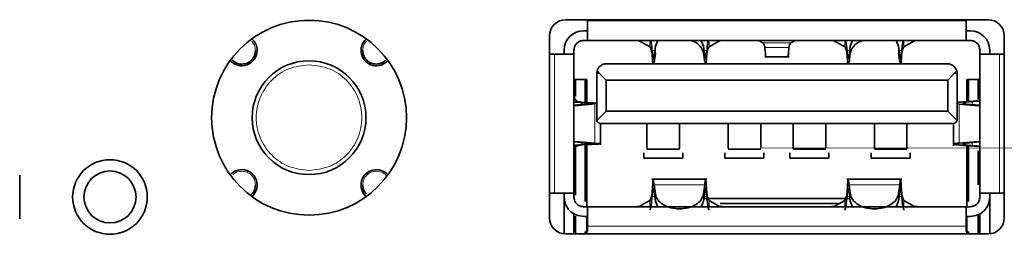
# Model space of a CAD drawing. Header units: millimetres. Extents: x 0 to 1118, y 0 to 864.
# Tile 43 of 85: x 382.49 to 392.6, y 218.96 to 221.17. Entities that reach past the tile are written whole.
import ezdxf

# ---------------------------------------------------------------- set-up
doc = ezdxf.new("R2010")
doc.units = ezdxf.units.MM

msp = doc.modelspace()

# ---------------------------------------------------------------- linework, layer by layer
at = {"color": 7, "linetype": 'Continuous', "lineweight": 35}
for p, q in [((392.431, 221.166), (388.098, 221.166)), ((388.321, 221.166), (388.321, 221.153)), ((392.208, 221.153), (392.208, 221.166)), ((385.507, 221.159), (385.421, 221.159)), ((387.931, 220.999), (387.931, 219.133)), ((388.281, 221.053), (388.321, 221.053)), ((392.208, 221.053), (392.248, 221.053)), ((392.598, 219.133), (392.598, 220.999)), ((388.281, 220.953), (388.321, 220.953)), ((392.208, 220.953), (388.321, 220.953)), ((388.852, 220.953), (388.852, 220.95)), ((388.961, 220.888), (388.852, 220.95)), ((389.005, 220.801), (389.017, 220.894)), ((389.017, 220.894), (389.041, 220.953)), ((389.488, 220.953), (389.512, 220.894)), ((389.512, 220.894), (389.525, 220.801)), ((389.568, 220.888), (389.677, 220.95)), ((389.677, 220.95), (389.677, 220.953)), ((390.852, 220.953), (390.852, 220.95)), ((390.961, 220.888), (390.852, 220.95)), ((391.005, 220.801), (391.017, 220.894)), ((391.017, 220.894), (391.041, 220.953)), ((391.488, 220.953), (391.512, 220.894)), ((391.512, 220.894), (391.525, 220.801)), ((391.568, 220.888), (391.677, 220.95)), ((392.208, 220.953), (392.248, 220.953)), ((387.981, 220.813), (387.931, 220.813)), ((388.081, 220.853), (388.081, 220.813)), ((388.181, 220.853), (388.181, 220.813)), ((388.181, 220.813), (388.181, 219.386)), ((389.005, 220.727), (389.017, 220.821)), ((389.512, 220.821), (389.525, 220.727)), ((390.139, 220.786), (390.39, 220.786)), ((391.005, 220.727), (391.017, 220.821)), ((391.512, 220.821), (391.525, 220.727)), ((392.348, 220.813), (392.348, 220.853)), ((392.348, 219.386), (392.348, 220.813)), ((392.448, 220.813), (392.448, 220.853)), ((392.598, 220.813), (392.548, 220.813)), ((388.515, 220.713), (392.015, 220.713)), ((388.415, 220.613), (388.415, 220.143)), ((388.419, 220.642), (388.444, 220.613)), ((388.511, 220.546), (388.444, 220.613)), ((392.085, 220.613), (392.018, 220.546)), ((392.085, 220.613), (392.11, 220.642)), ((392.115, 220.613), (392.115, 220.143)), ((388.315, 220.553), (388.181, 220.553)), ((388.198, 220.378), (388.198, 220.553)), ((388.298, 220.553), (388.298, 220.315)), ((388.315, 220.553), (388.315, 220.314)), ((388.511, 220.546), (388.511, 220.226)), ((388.511, 220.546), (392.018, 220.546)), ((392.018, 220.226), (392.018, 220.546)), ((392.348, 220.553), (392.215, 220.553)), ((392.215, 220.325), (392.215, 220.553)), ((392.231, 220.326), (392.231, 220.553)), ((392.331, 220.553), (392.331, 220.348)), ((388.181, 220.376), (388.181, 220.379)), ((392.348, 220.379), (392.348, 220.376)), ((388.323, 220.301), (388.181, 220.288)), ((388.199, 220.283), (388.396, 220.301)), ((392.115, 220.302), (392.133, 220.3)), ((392.133, 220.3), (392.33, 220.283)), ((392.348, 220.288), (392.206, 220.3)), ((388.416, 220.131), (388.511, 220.226)), ((388.511, 220.226), (392.018, 220.226)), ((392.018, 220.226), (392.113, 220.131)), ((388.455, 219.882), (388.455, 220.099)), ((388.458, 220.099), (392.071, 220.099)), ((392.075, 220.099), (392.075, 219.872)), ((388.181, 219.911), (388.323, 219.898)), ((388.198, 219.365), (388.198, 219.869)), ((388.199, 219.916), (388.396, 219.898)), ((388.298, 219.883), (388.298, 219.299)), ((388.315, 219.884), (388.315, 219.246)), ((392.33, 219.916), (392.133, 219.899)), ((392.348, 219.911), (392.206, 219.899)), ((392.215, 219.246), (392.215, 219.874)), ((392.231, 219.299), (392.231, 219.873)), ((388.181, 219.819), (388.181, 219.823)), ((388.898, 219.746), (388.898, 219.798)), ((388.931, 219.836), (389.265, 219.836)), ((389.298, 219.798), (389.298, 219.746)), ((389.731, 219.746), (389.731, 219.798)), ((389.765, 219.836), (390.098, 219.836)), ((390.131, 219.798), (390.131, 219.746)), ((390.398, 219.746), (390.398, 219.798)), ((390.431, 219.836), (390.765, 219.836)), ((390.798, 219.798), (390.798, 219.746)), ((391.231, 219.746), (391.231, 219.798)), ((391.265, 219.836), (391.598, 219.836)), ((391.631, 219.798), (391.631, 219.746)), ((392.331, 219.821), (392.331, 219.472)), ((392.348, 219.823), (392.348, 219.819)), ((389.298, 219.746), (388.898, 219.746)), ((390.131, 219.746), (389.731, 219.746)), ((390.798, 219.746), (390.398, 219.746)), ((391.631, 219.746), (391.231, 219.746)), ((382.495, 219.121), (382.495, 219.571)), ((389.547, 219.529), (388.982, 219.529)), ((389.005, 219.471), (389.017, 219.377)), ((389.512, 219.377), (389.525, 219.471)), ((391.547, 219.529), (390.982, 219.529)), ((391.005, 219.471), (391.017, 219.377)), ((391.512, 219.377), (391.525, 219.471)), ((387.931, 219.386), (387.981, 219.386)), ((388.081, 219.386), (388.081, 219.346)), ((388.081, 219.346), (388.081, 218.967)), ((388.181, 219.346), (388.181, 219.386)), ((389.005, 219.398), (389.017, 219.304)), ((389.512, 219.304), (389.525, 219.398)), ((391.005, 219.398), (391.017, 219.304)), ((391.512, 219.304), (391.525, 219.398)), ((392.348, 219.386), (392.348, 219.346)), ((392.448, 219.386), (392.448, 219.346)), ((392.448, 219.346), (392.448, 218.967)), ((392.548, 219.386), (392.598, 219.386)), ((388.321, 219.246), (388.281, 219.246)), ((388.321, 219.246), (392.208, 219.246)), ((388.719, 219.25), (388.719, 219.246)), ((388.852, 219.249), (388.961, 219.311)), ((388.852, 219.249), (388.852, 219.246)), ((389.017, 219.304), (389.041, 219.246)), ((389.488, 219.246), (389.512, 219.304)), ((389.515, 219.329), (391.014, 219.329)), ((389.568, 219.311), (389.677, 219.249)), ((389.677, 219.246), (389.677, 219.249)), ((389.683, 219.279), (390.905, 219.279)), ((389.81, 219.246), (389.81, 219.25)), ((390.719, 219.25), (390.719, 219.246)), ((390.852, 219.249), (390.961, 219.311)), ((390.852, 219.246), (390.852, 219.249)), ((391.017, 219.304), (391.041, 219.246)), ((391.488, 219.246), (391.512, 219.304)), ((391.568, 219.311), (391.677, 219.249)), ((392.248, 219.246), (392.208, 219.246)), ((388.181, 218.966), (388.181, 219.177)), ((388.198, 218.966), (388.198, 219.149)), ((388.281, 219.146), (388.321, 219.146)), ((388.315, 219.146), (388.315, 218.966)), ((392.208, 219.146), (392.248, 219.146)), ((392.215, 218.966), (392.215, 219.146)), ((392.331, 219.166), (392.331, 218.966)), ((392.348, 219.177), (392.348, 218.966)), ((388.181, 219.106), (388.198, 219.106)), ((388.321, 219.046), (388.321, 218.991)), ((392.208, 218.991), (392.208, 219.046)), ((392.331, 219.106), (392.348, 219.106)), ((388.098, 218.966), (392.431, 218.966)), ((388.298, 218.993), (388.298, 218.966)), ((392.231, 218.966), (392.231, 218.993))]:
    msp.add_line(p, q, dxfattribs=at)
at = {"color": 7, "linetype": 'Continuous', "lineweight": 18}
for p, q in [((392.208, 221.153), (388.321, 221.153)), ((388.961, 220.953), (388.961, 220.888)), ((389.017, 220.894), (389.017, 220.821)), ((389.512, 220.894), (389.512, 220.821)), ((389.568, 220.953), (389.568, 220.888)), ((390.121, 220.927), (390.408, 220.927)), ((390.388, 220.881), (390.141, 220.881)), ((390.961, 220.953), (390.961, 220.888)), ((391.017, 220.894), (391.017, 220.821)), ((391.512, 220.894), (391.512, 220.821)), ((391.568, 220.953), (391.568, 220.888)), ((391.677, 220.95), (391.677, 220.953)), ((387.981, 220.813), (387.981, 219.386)), ((388.983, 220.817), (388.983, 220.849)), ((388.983, 220.849), (389.011, 220.849)), ((389.005, 220.727), (389.005, 220.801)), ((389.518, 220.849), (389.546, 220.849)), ((389.525, 220.801), (389.525, 220.727)), ((389.546, 220.849), (389.546, 220.817)), ((390.983, 220.817), (390.983, 220.849)), ((390.983, 220.849), (391.011, 220.849)), ((391.005, 220.727), (391.005, 220.801)), ((391.518, 220.849), (391.546, 220.849)), ((391.525, 220.801), (391.525, 220.727)), ((391.546, 220.849), (391.546, 220.817)), ((392.548, 219.386), (392.548, 220.813)), ((388.444, 220.613), (388.415, 220.613)), ((392.085, 220.613), (392.115, 220.613)), ((388.181, 220.283), (388.199, 220.283)), ((388.284, 220.316), (388.262, 220.316)), ((388.262, 220.295), (388.262, 220.316)), ((388.323, 220.301), (388.396, 220.301)), ((388.396, 220.301), (388.396, 219.898)), ((392.133, 219.899), (392.133, 220.3)), ((392.133, 220.3), (392.206, 220.3)), ((392.267, 220.327), (392.245, 220.327)), ((392.267, 220.327), (392.267, 220.295)), ((392.33, 220.283), (392.348, 220.283)), ((388.181, 219.916), (388.199, 219.916)), ((388.262, 219.883), (388.262, 219.903)), ((388.284, 219.883), (388.262, 219.883)), ((388.396, 219.898), (388.323, 219.898)), ((392.206, 219.899), (392.133, 219.899)), ((392.267, 219.872), (392.245, 219.872)), ((392.267, 219.904), (392.267, 219.872)), ((392.33, 219.916), (392.348, 219.916)), ((389.005, 219.471), (389.525, 219.471)), ((389.005, 219.398), (389.005, 219.471)), ((389.525, 219.471), (389.525, 219.398)), ((391.005, 219.471), (391.525, 219.471)), ((391.005, 219.398), (391.005, 219.471)), ((391.525, 219.471), (391.525, 219.398)), ((388.983, 219.35), (388.983, 219.382)), ((389.011, 219.35), (388.983, 219.35)), ((389.017, 219.377), (389.017, 219.304)), ((389.512, 219.377), (389.512, 219.304)), ((389.546, 219.35), (389.518, 219.35)), ((389.546, 219.382), (389.546, 219.35)), ((390.983, 219.35), (390.983, 219.382)), ((391.011, 219.35), (390.983, 219.35)), ((391.017, 219.377), (391.017, 219.304)), ((391.512, 219.377), (391.512, 219.304)), ((391.546, 219.35), (391.518, 219.35)), ((391.546, 219.382), (391.546, 219.35)), ((388.961, 219.311), (388.961, 219.246)), ((389.568, 219.311), (389.568, 219.246)), ((390.961, 219.311), (390.961, 219.246)), ((391.568, 219.311), (391.568, 219.246)), ((391.677, 219.246), (391.677, 219.249)), ((388.321, 219.046), (392.208, 219.046))]:
    msp.add_line(p, q, dxfattribs=at)
at = {"color": 7, "linetype": 'Continuous', "lineweight": 35}
for centre, radius in [((385.464, 220.16), 1), ((385.464, 220.16), 0.584), ((383.421, 219.346), 0.383), ((383.421, 219.346), 0.267)]:
    msp.add_circle(centre, radius, dxfattribs=at)
for centre, radius, start, end in [((388.098, 220.999), 0.167, 90, 180), ((392.431, 220.999), 0.167, 0, 90), ((384.774, 220.85), 0.157, 0, 49.3475), ((386.154, 220.85), 0.157, 130.6525, 319.3475), ((388.281, 220.853), 0.2, 90, 180), ((392.248, 220.853), 0.2, 0, 90), ((384.774, 220.85), 0.157, 220.6525, 0), ((388.515, 220.613), 0.1, 162.8075, 180), ((392.015, 220.613), 0.1, 360, 17.1925), ((384.774, 219.47), 0.157, 0, 139.3475), ((386.154, 219.47), 0.157, 40.6525, 229.3475), ((384.774, 219.47), 0.157, 310.6525, 0), ((388.098, 219.133), 0.167, 180, 270), ((392.431, 219.133), 0.167, 270, 0)]:
    msp.add_arc(centre, radius, start, end, dxfattribs=at)
for points in [[(388.321, 221.153), (388.321, 221.126), (388.321, 221.074), (388.321, 221.008), (388.321, 220.962), (388.321, 220.956), (388.321, 220.953)], [(392.208, 220.953), (392.208, 220.956), (392.208, 220.962), (392.208, 221.008), (392.208, 221.074), (392.208, 221.126), (392.208, 221.153)], [(388.181, 220.853), (388.183, 220.866), (388.186, 220.892), (388.209, 220.925), (388.242, 220.948), (388.268, 220.951), (388.281, 220.953)], [(392.248, 220.953), (392.261, 220.951), (392.287, 220.948), (392.32, 220.925), (392.343, 220.892), (392.346, 220.866), (392.348, 220.853)], [(388.181, 220.813), (388.178, 220.813), (388.172, 220.813), (388.126, 220.813), (388.06, 220.813), (388.007, 220.813), (387.981, 220.813)], [(389.005, 220.801), (389.004, 220.794), (389.002, 220.782), (388.999, 220.772), (388.996, 220.768), (388.994, 220.772), (388.991, 220.782), (388.988, 220.8), (388.986, 220.822), (388.984, 220.84), (388.983, 220.849)], [(389.546, 220.849), (389.545, 220.84), (389.543, 220.822), (389.541, 220.8), (389.538, 220.782), (389.535, 220.772), (389.533, 220.768), (389.53, 220.772), (389.527, 220.782), (389.525, 220.794), (389.525, 220.801)], [(391.005, 220.801), (391.004, 220.794), (391.002, 220.782), (390.999, 220.772), (390.996, 220.768), (390.994, 220.772), (390.991, 220.782), (390.988, 220.8), (390.986, 220.822), (390.984, 220.84), (390.983, 220.849)], [(391.546, 220.849), (391.545, 220.84), (391.543, 220.822), (391.541, 220.8), (391.538, 220.782), (391.535, 220.772), (391.533, 220.768), (391.53, 220.772), (391.527, 220.782), (391.525, 220.794), (391.525, 220.801)], [(392.548, 220.813), (392.522, 220.813), (392.469, 220.813), (392.403, 220.813), (392.357, 220.813), (392.351, 220.813), (392.348, 220.813)], [(388.262, 220.316), (388.272, 220.315), (388.292, 220.314), (388.318, 220.312), (388.337, 220.31), (388.351, 220.308), (388.356, 220.307), (388.353, 220.305), (388.342, 220.303), (388.329, 220.302), (388.323, 220.301)], [(392.245, 220.327), (392.219, 220.325), (392.168, 220.322), (392.132, 220.319), (392.115, 220.317)], [(392.323, 220.334), (392.322, 220.334), (392.319, 220.333), (392.301, 220.331), (392.276, 220.329), (392.255, 220.327), (392.245, 220.327)], [(388.323, 219.898), (388.329, 219.897), (388.342, 219.896), (388.353, 219.894), (388.356, 219.892), (388.351, 219.89), (388.337, 219.888), (388.318, 219.886), (388.292, 219.885), (388.272, 219.883), (388.262, 219.883)], [(392.245, 219.872), (392.226, 219.873), (392.19, 219.875), (392.143, 219.879), (392.106, 219.882), (392.082, 219.885), (392.072, 219.889), (392.078, 219.892), (392.097, 219.895), (392.121, 219.898), (392.133, 219.899)], [(392.245, 219.872), (392.255, 219.871), (392.276, 219.87), (392.301, 219.868), (392.319, 219.866), (392.322, 219.865), (392.323, 219.864)], [(387.981, 219.386), (388.007, 219.386), (388.06, 219.386), (388.126, 219.386), (388.172, 219.386), (388.178, 219.386), (388.181, 219.386)], [(388.281, 219.146), (388.255, 219.149), (388.203, 219.155), (388.136, 219.201), (388.09, 219.267), (388.084, 219.32), (388.081, 219.346)], [(388.281, 219.246), (388.268, 219.248), (388.242, 219.251), (388.209, 219.274), (388.186, 219.307), (388.183, 219.333), (388.181, 219.346)], [(388.983, 219.35), (388.981, 219.331), (388.978, 219.294), (388.972, 219.25), (388.966, 219.22), (388.963, 219.214), (388.961, 219.211)], [(388.983, 219.35), (388.984, 219.359), (388.986, 219.377), (388.988, 219.399), (388.991, 219.416), (388.994, 219.427), (388.996, 219.431), (388.999, 219.427), (389.002, 219.416), (389.004, 219.404), (389.005, 219.398)], [(389.017, 219.377), (389.023, 219.357), (389.035, 219.316), (389.094, 219.265), (389.173, 219.231), (389.265, 219.22), (389.356, 219.231), (389.435, 219.265), (389.494, 219.316), (389.506, 219.357), (389.512, 219.377)], [(389.525, 219.398), (389.525, 219.404), (389.527, 219.416), (389.53, 219.427), (389.533, 219.431), (389.535, 219.427), (389.538, 219.416), (389.541, 219.399), (389.543, 219.377), (389.545, 219.359), (389.546, 219.35)], [(389.568, 219.211), (389.566, 219.214), (389.563, 219.22), (389.557, 219.25), (389.551, 219.294), (389.548, 219.331), (389.546, 219.35)], [(390.983, 219.35), (390.981, 219.331), (390.978, 219.294), (390.972, 219.25), (390.966, 219.22), (390.963, 219.214), (390.961, 219.211)], [(390.983, 219.35), (390.984, 219.359), (390.986, 219.377), (390.988, 219.399), (390.991, 219.416), (390.994, 219.427), (390.996, 219.431), (390.999, 219.427), (391.002, 219.416), (391.004, 219.404), (391.005, 219.398)], [(391.017, 219.377), (391.023, 219.357), (391.035, 219.316), (391.094, 219.265), (391.173, 219.231), (391.265, 219.22), (391.356, 219.231), (391.435, 219.265), (391.494, 219.316), (391.506, 219.357), (391.512, 219.377)], [(391.525, 219.398), (391.525, 219.404), (391.527, 219.416), (391.53, 219.427), (391.533, 219.431), (391.535, 219.427), (391.538, 219.416), (391.541, 219.399), (391.543, 219.377), (391.545, 219.359), (391.546, 219.35)], [(391.568, 219.211), (391.566, 219.214), (391.563, 219.22), (391.557, 219.25), (391.551, 219.294), (391.548, 219.331), (391.546, 219.35)], [(392.348, 219.346), (392.346, 219.333), (392.343, 219.307), (392.32, 219.274), (392.287, 219.251), (392.261, 219.248), (392.248, 219.246)], [(392.448, 219.346), (392.445, 219.32), (392.439, 219.267), (392.393, 219.201), (392.326, 219.155), (392.274, 219.149), (392.248, 219.146)], [(392.348, 219.386), (392.351, 219.386), (392.357, 219.386), (392.403, 219.386), (392.469, 219.386), (392.522, 219.386), (392.548, 219.386)], [(388.321, 219.246), (388.321, 219.243), (388.321, 219.237), (388.321, 219.191), (388.321, 219.125), (388.321, 219.072), (388.321, 219.046)], [(392.208, 219.046), (392.208, 219.072), (392.208, 219.125), (392.208, 219.191), (392.208, 219.237), (392.208, 219.243), (392.208, 219.246)]]:
    msp.add_open_spline(points, degree=3, dxfattribs=at)
at = {"color": 7, "linetype": 'Continuous', "lineweight": 18}
for points, knots in [([(384.913, 220.85), (384.912, 220.869), (384.908, 220.904), (384.886, 220.932), (384.876, 220.944)], [0, 0, 0, 0, 0.527871, 1, 1, 1, 1]), ([(386.053, 220.947), (386.042, 220.933), (386.02, 220.905), (386.016, 220.869), (386.014, 220.85)], [0, 0, 0, 0, 0.485369, 1, 1, 1, 1]), ([(384.913, 219.47), (384.911, 219.489), (384.907, 219.525), (384.875, 219.572), (384.829, 219.603), (384.774, 219.613), (384.72, 219.604), (384.693, 219.582), (384.68, 219.572)], [0, 0, 0, 0, 0.169564, 0.33913, 0.508695, 0.67826, 0.847825, 1, 1, 1, 1]), ([(386.258, 219.561), (386.256, 219.564), (386.245, 219.582), (386.208, 219.602), (386.154, 219.614), (386.099, 219.603), (386.053, 219.572), (386.02, 219.525), (386.016, 219.489), (386.014, 219.47)], [0, 0, 0, 0, 0.028438, 0.190365, 0.352292, 0.51422, 0.676147, 0.838074, 1, 1, 1, 1])]:
    msp.add_open_spline(points, degree=3, knots=knots, dxfattribs=at)
at = {"color": 7, "linetype": 'Continuous', "lineweight": 35}
for points, knots in [([(388.786, 220.953), (388.793, 220.953), (388.807, 220.953), (388.828, 220.952), (388.842, 220.951), (388.85, 220.95), (388.851, 220.95), (388.852, 220.95)], [0, 0, 0, 0, 0.2027946, 0.4368162, 0.7019895, 0.8470507, 1, 1, 1, 1]), ([(388.961, 220.888), (388.962, 220.886), (388.965, 220.884), (388.972, 220.868), (388.979, 220.844), (388.982, 220.825), (388.983, 220.817)], [0, 0, 0, 0, 0.207068, 0.499114, 0.792484, 1, 1, 1, 1]), ([(388.971, 220.953), (388.971, 220.948), (388.974, 220.933), (388.979, 220.894), (388.982, 220.861), (388.983, 220.849)], [0, 0, 0, 0, 0.207573, 0.709448, 1, 1, 1, 1]), ([(389.38, 220.953), (389.398, 220.946), (389.443, 220.93), (389.493, 220.883), (389.506, 220.842), (389.512, 220.821)], [0, 0, 0, 0, 0.249315, 0.624658, 1, 1, 1, 1]), ([(389.546, 220.849), (389.548, 220.869), (389.552, 220.91), (389.556, 220.938), (389.558, 220.953)], [0, 0, 0, 0, 0.4927948, 1, 1, 1, 1]), ([(389.546, 220.817), (389.547, 220.825), (389.55, 220.844), (389.557, 220.868), (389.564, 220.884), (389.567, 220.886), (389.568, 220.888)], [0, 0, 0, 0, 0.207516, 0.500886, 0.792932, 1, 1, 1, 1]), ([(389.677, 220.95), (389.678, 220.95), (389.679, 220.95), (389.687, 220.951), (389.701, 220.952), (389.722, 220.953), (389.736, 220.953), (389.743, 220.953)], [0, 0, 0, 0, 0.152886, 0.297902, 0.56304, 0.797097, 1, 1, 1, 1]), ([(390.07, 220.953), (390.077, 220.95), (390.089, 220.946), (390.106, 220.935), (390.116, 220.929), (390.121, 220.927)], [0, 0, 0, 0, 0.419293, 0.709647, 1, 1, 1, 1]), ([(390.141, 220.881), (390.14, 220.886), (390.137, 220.899), (390.131, 220.914), (390.124, 220.924), (390.122, 220.926), (390.121, 220.927)], [0, 0, 0, 0, 0.206013, 0.498903, 0.794012, 1, 1, 1, 1]), ([(390.15, 220.788), (390.15, 220.787), (390.149, 220.786), (390.148, 220.8), (390.146, 220.829), (390.142, 220.861), (390.141, 220.881)], [0, 0, 0, 0, 0.129258, 0.403102, 0.639777, 1, 1, 1, 1]), ([(390.388, 220.881), (390.387, 220.861), (390.383, 220.829), (390.381, 220.8), (390.38, 220.786), (390.379, 220.787), (390.379, 220.788)], [0, 0, 0, 0, 0.360223, 0.596897, 0.870742, 1, 1, 1, 1]), ([(390.408, 220.927), (390.407, 220.926), (390.405, 220.924), (390.398, 220.914), (390.392, 220.899), (390.389, 220.886), (390.388, 220.881)], [0, 0, 0, 0, 0.205988, 0.501097, 0.793987, 1, 1, 1, 1]), ([(390.459, 220.953), (390.452, 220.95), (390.44, 220.946), (390.423, 220.935), (390.413, 220.929), (390.408, 220.927)], [0, 0, 0, 0, 0.419293, 0.709647, 1, 1, 1, 1]), ([(390.786, 220.953), (390.793, 220.953), (390.807, 220.953), (390.828, 220.952), (390.842, 220.951), (390.85, 220.95), (390.851, 220.95), (390.852, 220.95)], [0, 0, 0, 0, 0.202804, 0.436832, 0.702008, 0.847061, 1, 1, 1, 1]), ([(390.961, 220.888), (390.962, 220.886), (390.965, 220.884), (390.972, 220.868), (390.979, 220.844), (390.982, 220.825), (390.983, 220.817)], [0, 0, 0, 0, 0.207068, 0.499114, 0.792484, 1, 1, 1, 1]), ([(390.971, 220.953), (390.971, 220.948), (390.974, 220.933), (390.979, 220.894), (390.982, 220.861), (390.983, 220.849)], [0, 0, 0, 0, 0.207573, 0.709448, 1, 1, 1, 1]), ([(391.017, 220.821), (391.023, 220.842), (391.036, 220.883), (391.086, 220.93), (391.131, 220.946), (391.149, 220.953)], [0, 0, 0, 0, 0.375342, 0.750685, 1, 1, 1, 1]), ([(391.546, 220.849), (391.548, 220.869), (391.552, 220.91), (391.556, 220.938), (391.558, 220.953)], [0, 0, 0, 0, 0.4927948, 1, 1, 1, 1]), ([(391.546, 220.817), (391.547, 220.825), (391.55, 220.844), (391.557, 220.868), (391.564, 220.884), (391.567, 220.886), (391.568, 220.888)], [0, 0, 0, 0, 0.207516, 0.500886, 0.792932, 1, 1, 1, 1]), ([(391.677, 220.95), (391.678, 220.95), (391.682, 220.951), (391.697, 220.952), (391.718, 220.953), (391.734, 220.953), (391.742, 220.953)], [0, 0, 0, 0, 0.254164, 0.506731, 0.751309, 1, 1, 1, 1]), ([(384.675, 220.752), (384.69, 220.74), (384.718, 220.717), (384.774, 220.707), (384.829, 220.718), (384.875, 220.749), (384.907, 220.796), (384.911, 220.832), (384.913, 220.85)], [0, 0, 0, 0, 0.165968, 0.332775, 0.499581, 0.666388, 0.833195, 1, 1, 1, 1]), ([(386.014, 220.85), (386.016, 220.832), (386.02, 220.796), (386.053, 220.749), (386.099, 220.718), (386.154, 220.707), (386.208, 220.717), (386.235, 220.739), (386.249, 220.749)], [0, 0, 0, 0, 0.169215, 0.33843, 0.507646, 0.676861, 0.846076, 1, 1, 1, 1]), ([(388.983, 220.817), (388.985, 220.798), (388.988, 220.758), (388.99, 220.728), (388.991, 220.713)], [0, 0, 0, 0, 0.462932, 1, 1, 1, 1]), ([(389.538, 220.713), (389.539, 220.728), (389.541, 220.758), (389.544, 220.798), (389.546, 220.817)], [0, 0, 0, 0, 0.537068, 1, 1, 1, 1]), ([(390.983, 220.817), (390.985, 220.798), (390.988, 220.758), (390.99, 220.728), (390.991, 220.713)], [0, 0, 0, 0, 0.4629324, 1, 1, 1, 1]), ([(391.538, 220.713), (391.539, 220.728), (391.541, 220.758), (391.544, 220.798), (391.546, 220.817)], [0, 0, 0, 0, 0.537068, 1, 1, 1, 1]), ([(388.515, 220.713), (388.511, 220.713), (388.503, 220.712), (388.49, 220.71), (388.469, 220.703), (388.436, 220.681), (388.426, 220.658), (388.419, 220.642)], [0, 0, 0, 0, 0.060576, 0.122851, 0.233808, 0.471502, 1, 1, 1, 1]), ([(392.015, 220.713), (392.02, 220.712), (392.033, 220.712), (392.05, 220.707), (392.067, 220.699), (392.094, 220.678), (392.103, 220.658), (392.11, 220.642)], [0, 0, 0, 0, 0.0964811, 0.2034251, 0.3271096, 0.4716472, 1, 1, 1, 1]), ([(388.181, 220.376), (388.184, 220.369), (388.19, 220.356), (388.2, 220.342), (388.205, 220.335), (388.206, 220.333), (388.206, 220.332), (388.206, 220.332), (388.206, 220.332), (388.206, 220.332), (388.206, 220.332), (388.206, 220.332), (388.206, 220.332)], [0, 0, 0, 0, 0.499943, 0.874731, 0.968556, 0.992075, 0.997987, 0.999481, 0.999862, 0.999962, 0.999988, 1, 1, 1, 1]), ([(388.181, 220.322), (388.188, 220.321), (388.21, 220.319), (388.241, 220.317), (388.262, 220.316)], [0, 0, 0, 0, 0.292955, 1, 1, 1, 1]), ([(388.284, 220.316), (388.275, 220.317), (388.254, 220.319), (388.227, 220.324), (388.21, 220.329), (388.207, 220.331), (388.206, 220.332)], [0, 0, 0, 0, 0.2083608, 0.5004013, 0.7920972, 1, 1, 1, 1]), ([(388.415, 220.31), (388.405, 220.31), (388.387, 220.311), (388.344, 220.313), (388.307, 220.315), (388.284, 220.316)], [0, 0, 0, 0, 0.284455, 0.546203, 1, 1, 1, 1]), ([(392.206, 220.3), (392.201, 220.3), (392.19, 220.302), (392.178, 220.305), (392.173, 220.309), (392.178, 220.313), (392.195, 220.318), (392.218, 220.322), (392.243, 220.325), (392.259, 220.326), (392.267, 220.327)], [0, 0, 0, 0, 0.093689, 0.208311, 0.343856, 0.500289, 0.656469, 0.791834, 0.906347, 1, 1, 1, 1]), ([(392.267, 220.327), (392.284, 220.328), (392.315, 220.329), (392.338, 220.33), (392.348, 220.33)], [0, 0, 0, 0, 0.583982, 1, 1, 1, 1]), ([(388.415, 220.143), (388.415, 220.141), (388.415, 220.137), (388.416, 220.133), (388.416, 220.131)], [0, 0, 0, 0, 0.489489, 1, 1, 1, 1]), ([(388.416, 220.131), (388.419, 220.124), (388.423, 220.115), (388.435, 220.106), (388.442, 220.102), (388.449, 220.1), (388.455, 220.1), (388.458, 220.099)], [0, 0, 0, 0, 0.529114, 0.671936, 0.793032, 0.899129, 1, 1, 1, 1]), ([(388.931, 220.099), (388.931, 220.043), (388.931, 219.931), (388.931, 219.844), (388.931, 219.845), (388.931, 219.846)], [0, 0, 0, 0, 0.379419, 0.758838, 1, 1, 1, 1]), ([(389.265, 219.846), (389.265, 219.845), (389.265, 219.844), (389.265, 219.931), (389.265, 220.043), (389.265, 220.099)], [0, 0, 0, 0, 0.241162, 0.620581, 1, 1, 1, 1]), ([(389.765, 220.099), (389.765, 220.043), (389.765, 219.931), (389.765, 219.844), (389.765, 219.845), (389.765, 219.846)], [0, 0, 0, 0, 0.379419, 0.758838, 1, 1, 1, 1]), ([(390.098, 219.846), (390.098, 219.845), (390.098, 219.844), (390.098, 219.931), (390.098, 220.043), (390.098, 220.099)], [0, 0, 0, 0, 0.241162, 0.620581, 1, 1, 1, 1]), ([(390.431, 220.099), (390.431, 220.043), (390.431, 219.931), (390.431, 219.844), (390.431, 219.845), (390.431, 219.846)], [0, 0, 0, 0, 0.379419, 0.758838, 1, 1, 1, 1]), ([(390.765, 219.846), (390.765, 219.845), (390.765, 219.844), (390.765, 219.931), (390.765, 220.043), (390.765, 220.099)], [0, 0, 0, 0, 0.241162, 0.620581, 1, 1, 1, 1]), ([(391.265, 220.099), (391.265, 220.043), (391.265, 219.931), (391.265, 219.844), (391.265, 219.845), (391.265, 219.846)], [0, 0, 0, 0, 0.379419, 0.758838, 1, 1, 1, 1]), ([(391.598, 219.846), (391.598, 219.845), (391.598, 219.844), (391.598, 219.931), (391.598, 220.043), (391.598, 220.099)], [0, 0, 0, 0, 0.241162, 0.620581, 1, 1, 1, 1]), ([(392.113, 220.131), (392.11, 220.124), (392.106, 220.115), (392.094, 220.106), (392.087, 220.102), (392.079, 220.1), (392.074, 220.099), (392.071, 220.099)], [0, 0, 0, 0, 0.529539, 0.67543, 0.799413, 0.905497, 1, 1, 1, 1]), ([(392.115, 220.143), (392.114, 220.141), (392.114, 220.137), (392.113, 220.133), (392.113, 220.131)], [0, 0, 0, 0, 0.486322, 1, 1, 1, 1]), ([(388.262, 219.883), (388.241, 219.881), (388.21, 219.879), (388.188, 219.878), (388.181, 219.877)], [0, 0, 0, 0, 0.707045, 1, 1, 1, 1]), ([(388.206, 219.867), (388.206, 219.867), (388.206, 219.867), (388.206, 219.867), (388.206, 219.867), (388.206, 219.866), (388.206, 219.866), (388.206, 219.866), (388.205, 219.864), (388.2, 219.857), (388.19, 219.843), (388.184, 219.83), (388.181, 219.823)], [0, 0, 0, 0, 0.000012, 0.000038, 0.000138, 0.000519, 0.002013, 0.007925, 0.031444, 0.125269, 0.500057, 1, 1, 1, 1]), ([(388.206, 219.867), (388.207, 219.867), (388.21, 219.869), (388.227, 219.875), (388.254, 219.88), (388.275, 219.882), (388.284, 219.883)], [0, 0, 0, 0, 0.207903, 0.499599, 0.791639, 1, 1, 1, 1]), ([(388.396, 219.898), (388.405, 219.897), (388.425, 219.895), (388.447, 219.893), (388.458, 219.892), (388.449, 219.89), (388.417, 219.889), (388.374, 219.887), (388.328, 219.885), (388.298, 219.883), (388.284, 219.883)], [0, 0, 0, 0, 0.093706, 0.20834, 0.343862, 0.500213, 0.656379, 0.791767, 0.906321, 1, 1, 1, 1]), ([(392.267, 219.872), (392.259, 219.873), (392.243, 219.874), (392.218, 219.877), (392.195, 219.881), (392.178, 219.885), (392.173, 219.89), (392.178, 219.894), (392.19, 219.897), (392.201, 219.898), (392.206, 219.899)], [0, 0, 0, 0, 0.093653, 0.208166, 0.343531, 0.499711, 0.656144, 0.791689, 0.906311, 1, 1, 1, 1]), ([(392.348, 219.869), (392.338, 219.869), (392.315, 219.87), (392.284, 219.871), (392.267, 219.872)], [0, 0, 0, 0, 0.416018, 1, 1, 1, 1]), ([(384.869, 219.369), (384.87, 219.37), (384.887, 219.381), (384.906, 219.417), (384.911, 219.452), (384.913, 219.47)], [0, 0, 0, 0, 0.035334, 0.517669, 1, 1, 1, 1]), ([(386.014, 219.47), (386.016, 219.452), (386.02, 219.416), (386.042, 219.389), (386.053, 219.375)], [0, 0, 0, 0, 0.521133, 1, 1, 1, 1]), ([(388.983, 219.382), (388.984, 219.394), (388.987, 219.422), (388.989, 219.462), (388.992, 219.5), (388.994, 219.526), (388.996, 219.532), (388.998, 219.52), (389.001, 219.499), (389.003, 219.48), (389.005, 219.471)], [0, 0, 0, 0, 0.093396, 0.207795, 0.343178, 0.499505, 0.65626, 0.791952, 0.906538, 1, 1, 1, 1]), ([(389.525, 219.471), (389.526, 219.48), (389.528, 219.499), (389.531, 219.52), (389.533, 219.532), (389.535, 219.526), (389.537, 219.5), (389.54, 219.462), (389.542, 219.422), (389.545, 219.394), (389.546, 219.382)], [0, 0, 0, 0, 0.093462, 0.208049, 0.34374, 0.500495, 0.656822, 0.792205, 0.906604, 1, 1, 1, 1]), ([(390.983, 219.382), (390.984, 219.394), (390.987, 219.422), (390.989, 219.462), (390.992, 219.5), (390.994, 219.526), (390.996, 219.532), (390.998, 219.52), (391.001, 219.499), (391.003, 219.48), (391.005, 219.471)], [0, 0, 0, 0, 0.0933962, 0.2077951, 0.3431784, 0.4995051, 0.65626, 0.7919515, 0.9065378, 1, 1, 1, 1]), ([(391.525, 219.471), (391.526, 219.48), (391.528, 219.499), (391.531, 219.52), (391.533, 219.532), (391.535, 219.526), (391.537, 219.5), (391.54, 219.462), (391.542, 219.422), (391.545, 219.394), (391.546, 219.382)], [0, 0, 0, 0, 0.093462, 0.208049, 0.34374, 0.500495, 0.656822, 0.792205, 0.906604, 1, 1, 1, 1]), ([(388.983, 219.382), (388.982, 219.374), (388.979, 219.354), (388.972, 219.331), (388.965, 219.315), (388.962, 219.312), (388.961, 219.311)], [0, 0, 0, 0, 0.2075164, 0.5008858, 0.7929316, 1, 1, 1, 1]), ([(389.568, 219.311), (389.567, 219.312), (389.564, 219.315), (389.557, 219.331), (389.55, 219.354), (389.547, 219.374), (389.546, 219.382)], [0, 0, 0, 0, 0.207068, 0.499114, 0.792484, 1, 1, 1, 1]), ([(390.983, 219.382), (390.982, 219.374), (390.979, 219.354), (390.972, 219.331), (390.965, 219.315), (390.962, 219.312), (390.961, 219.311)], [0, 0, 0, 0, 0.207516, 0.500886, 0.792932, 1, 1, 1, 1]), ([(391.568, 219.311), (391.567, 219.312), (391.564, 219.315), (391.557, 219.331), (391.55, 219.354), (391.547, 219.374), (391.546, 219.382)], [0, 0, 0, 0, 0.207068, 0.499114, 0.792484, 1, 1, 1, 1]), ([(388.787, 219.246), (388.795, 219.246), (388.811, 219.246), (388.832, 219.247), (388.847, 219.248), (388.851, 219.249), (388.852, 219.249)], [0, 0, 0, 0, 0.247202, 0.493394, 0.744367, 1, 1, 1, 1]), ([(389.677, 219.249), (389.678, 219.249), (389.682, 219.248), (389.698, 219.247), (389.719, 219.246), (389.735, 219.246), (389.743, 219.246)], [0, 0, 0, 0, 0.254152, 0.506692, 0.751265, 1, 1, 1, 1]), ([(390.787, 219.246), (390.795, 219.246), (390.811, 219.246), (390.832, 219.247), (390.847, 219.248), (390.851, 219.249), (390.852, 219.249)], [0, 0, 0, 0, 0.2472451, 0.4933842, 0.7443455, 1, 1, 1, 1]), ([(391.677, 219.249), (391.678, 219.249), (391.682, 219.248), (391.698, 219.247), (391.719, 219.246), (391.735, 219.246), (391.743, 219.246)], [0, 0, 0, 0, 0.254843, 0.508066, 0.752119, 1, 1, 1, 1])]:
    msp.add_open_spline(points, degree=3, knots=knots, dxfattribs=at)
at = {"color": 7, "linetype": 'Continuous', "lineweight": 18}
for points in [[(385.464, 220.702), (385.393, 220.694), (385.251, 220.678), (385.071, 220.553), (384.95, 220.373), (384.908, 220.16), (384.95, 219.947), (385.071, 219.768), (385.251, 219.643), (385.393, 219.627), (385.464, 219.619)], [(385.464, 219.619), (385.535, 219.627), (385.677, 219.643), (385.857, 219.768), (385.977, 219.947), (386.02, 220.16), (385.977, 220.373), (385.857, 220.553), (385.677, 220.678), (385.535, 220.694), (385.464, 220.702)]]:
    msp.add_open_spline(points, degree=3, dxfattribs=at)

doc.saveas('drawing.dxf')
